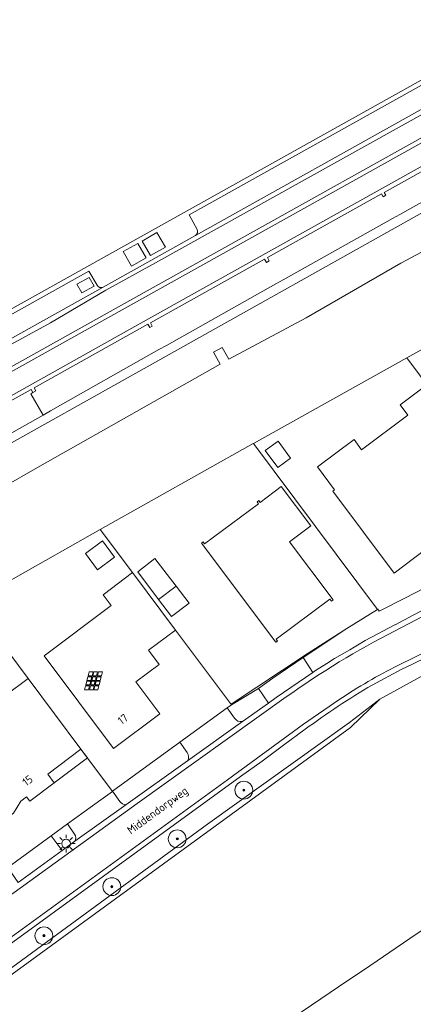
# Model space of a CAD drawing. Header units: metres. Extents: x 80938 to 82288, y 446951 to 448452.
# Tile 95 of 97: x 82088 to 82133, y 448086 to 448196. Entities that reach past the tile are written whole.
import ezdxf
from ezdxf.enums import TextEntityAlignment as Align

# ---------------------------------------------------------------- set-up
doc = ezdxf.new("R2010")
doc.units = ezdxf.units.M
doc.header["$MEASUREMENT"] = 0
doc.layers.get('0').update_dxf_attribs({"color": 253})
for name, color, linetype, lineweight in [('B-WE-GK-BESCHOEIING-G', 253, 'GK-BESCHOEIING', 35), ('B-WE-GR-BOOM-S', 253, 'Continuous', 25), ('B-WE-GR-HAAG-G', 253, 'GR-HAAG1', 13), ('B-WE-IE-MEUBILAIR_ZONNEPANEEL-S', 253, 'Continuous', 25), ('B-WE-KL-ET_LS_OV_LICHTMAST-S', 253, 'Continuous', 25), ('B-WE-OG-BEBOUWING-GV', 253, 'Continuous', 35), ('B-WE-OG-BEBOUWING-T18', 253, 'Continuous', 18), ('B-WE-OG-BEBOUWING_LUIFEL-GV', 253, 'Continuous', 18), ('B-WE-OG-TERREIN_CULTUURSCHEIDING-GV', 253, 'Continuous', 18), ('B-WE-OG-TERREIN_ERF-GV', 253, 'Continuous', 18), ('B-WE-OG-TOPOGRAFIE-T18', 253, 'Continuous', 18), ('B-WE-OG-WATER_SLOOT-GV', 253, 'Continuous', 18), ('B-WE-VH-VERHARDING_ASFALT-GV', 253, 'Continuous', 18), ('B-WE-VH-VERHARDING_BETONSTRAATSTEEN-GV', 253, 'Continuous', 18), ('B-WE-VH-VERHARDING_HALFVERHARDING-GV', 253, 'Continuous', 18), ('B-WE-VH-VERHARDING_STRAATBAKSTEEN-GV', 253, 'Continuous', 18)]:
    doc.layers.add(name, color=color, linetype=linetype, lineweight=lineweight)
doc.styles.add('NLCS-ISO-M500-T18', font='NLCS-ISO.ttf', dxfattribs={"height": 0.9})
doc.linetypes.add('GK-BESCHOEIING', pattern='A,30,-5,[1,NLCS.SHX,S=1,R=0,X=0,Y=0],-5', length=40)
doc.linetypes.add('GR-HAAG1', pattern='A,6,[176,NLCS.SHX,S=0.125,R=0,X=0,Y=0],-2', length=8)

# ---------------------------------------------------------------- blocks, each defined once
blk = doc.blocks.new('SIE-ZONNEPANEEL-SO')
at = {"color": 0, "linetype": 'ByBlock', "lineweight": 18}
for points in [[(-1.475, 0.1), (-1.275, 0.9)], [(-1.475, 0.1), (-0.575, 0.1)], [(-1.275, 0.9), (-0.375, 0.9)], [(-1.225, 1.1), (-1, 2)], [(-1.225, 1.1), (-0.325, 1.1)], [(-1, 2), (-0.1, 2)], [(-0.575, 0.1), (-0.375, 0.9)], [(-0.375, 0.1), (-0.175, 0.9)], [(-0.375, 0.1), (0.425, 0.1)], [(-0.325, 1.1), (-0.1, 2)], [(-0.175, 0.9), (0.625, 0.9)], [(-0.125, 1.1), (0.1, 2)], [(-0.125, 1.1), (0.675, 1.1)], [(0.1, 2), (0.9, 2)], [(0.425, 0.1), (0.625, 0.9)], [(0.625, 0.1), (0.825, 0.9)], [(0.625, 0.1), (1.525, 0.1)], [(0.675, 1.1), (0.9, 2)], [(0.825, 0.9), (1.725, 0.9)], [(0.875, 1.1), (1.1, 2)], [(0.875, 1.1), (1.775, 1.1)], [(1.1, 2), (2, 2)], [(1.525, 0.1), (1.725, 0.9)], [(1.775, 1.1), (2, 2)], [(-2, -2), (-1.775, -1.1)], [(-2, -2), (-1.1, -2)], [(-1.775, -1.1), (-0.875, -1.1)], [(-1.725, -0.9), (-1.525, -0.1)], [(-1.725, -0.9), (-0.825, -0.9)], [(-1.525, -0.1), (-0.625, -0.1)], [(-1.1, -2), (-0.875, -1.1)], [(-0.9, -2), (-0.675, -1.1)], [(-0.9, -2), (-0.1, -2)], [(-0.825, -0.9), (-0.625, -0.1)], [(-0.675, -1.1), (0.125, -1.1)], [(-0.625, -0.9), (-0.425, -0.1)], [(-0.625, -0.9), (0.175, -0.9)], [(-0.425, -0.1), (0.375, -0.1)], [(-0.1, -2), (0.125, -1.1)], [(0.1, -2), (0.325, -1.1)], [(0.1, -2), (1, -2)], [(0.175, -0.9), (0.375, -0.1)], [(0.325, -1.1), (1.225, -1.1)], [(0.375, -0.9), (0.575, -0.1)], [(0.375, -0.9), (1.275, -0.9)], [(0.575, -0.1), (1.475, -0.1)], [(1, -2), (1.225, -1.1)], [(1.275, -0.9), (1.475, -0.1)]]:
    blk.add_lwpolyline(points, dxfattribs=at)
blk = doc.blocks.new('SKL-ET_OV_LICHTMAST-SO')
at = {"color": 0, "linetype": 'ByBlock', "lineweight": 18}
for points in [[(-1.25, 0), (-2, 0)], [(-1.41, 1.41), (-0.88, 0.88)], [(0, 2), (0, 1.25)], [(0.88, 0.88), (1.41, 1.41)], [(2, 0), (1.25, 0)], [(-1.41, -1.41), (-0.88, -0.88)], [(0, -1.25), (0, -2)], [(0.88, -0.88), (1.41, -1.41)]]:
    blk.add_lwpolyline(points, dxfattribs=at)
blk.add_circle((0, 0), 1, dxfattribs=at)
blk = doc.blocks.new('SGR-BOOM_01-SO')
at = {"linetype": 'ByBlock', "lineweight": 18}
h = blk.add_hatch(color=0, dxfattribs=at)
h.dxf.hatch_style = 1
edge = h.paths.add_edge_path()
edge.add_arc((0, 0), 0.25, 0, 360)
at = {"color": 0, "linetype": 'ByBlock', "lineweight": 18}
for radius in [2, 0.25]:
    blk.add_circle((0, 0), radius, dxfattribs=at)

msp = doc.modelspace()

# ---------------------------------------------------------------- linework, layer by layer
at = {"layer": 'B-WE-GK-BESCHOEIING-G', "linetype": 'Continuous', "lineweight": 0}
for points in [[(82048.851, 448122.557), (82049.959, 448122.649), (82054.854, 448123.058), (82060.201, 448123.699), (82064.354, 448124.476), (82066.68, 448125.107), (82068.684, 448125.65), (82076.39, 448128.182), (82080.133, 448129.637), (82082.85, 448130.97), (82084.599, 448131.828), (82087.723, 448133.412), (82097.454, 448138.953), (82097.464, 448138.959), (82114.623, 448148.574), (82114.663, 448148.596), (82131.864, 448158.196), (82135.168, 448160.04), (82147.646, 448167.018), (82157.279, 448172.397), (82159.874, 448173.699), (82163.248, 448174.764)], [(82006.082, 448029.98), (82061.192, 448069.859), (82125.535, 448116.73), (82128.847, 448119.92), (82141.698, 448126.976)]]:
    msp.add_lwpolyline(points, dxfattribs=at)
at = {"layer": 'B-WE-GR-HAAG-G', "linetype": 'Continuous', "lineweight": 0}
msp.add_lwpolyline([(82125.144, 448127.838), (82120.783, 448125.069), (82112.176, 448119.355)], dxfattribs=at)
at = {"layer": 'B-WE-OG-BEBOUWING-GV', "linetype": 'Continuous', "lineweight": 0}
for points in [[(82118.726, 448137.568), (82121.096, 448139.357), (82117.787, 448143.766), (82115.42, 448141.979), (82115.259, 448142.194), (82115.062, 448142.048), (82115.224, 448141.831), (82109.183, 448137.337), (82109.025, 448137.541), (82108.83, 448137.403), (82117.166, 448126.289), (82117.361, 448126.428), (82117.199, 448126.644), (82123.24, 448131.138), (82123.401, 448130.921), (82123.598, 448131.068)], [(82095.812, 448136.24), (82097.166, 448134.414), (82099.091, 448135.84), (82097.738, 448137.667)], [(82102.901, 448125.403), (82105.909, 448127.657), (82101.083, 448134.105), (82097.8, 448131.621), (82098.701, 448130.416), (82091.172, 448124.77), (82098.956, 448114.371), (82104.163, 448118.265), (82101.475, 448121.871), (82104.077, 448123.818)], [(82105.98, 448132.596), (82104.025, 448131.093), (82105.474, 448129.167), (82107.439, 448130.679)], [(82089.388, 448122.218), (82086.89, 448120.359), (82084.71, 448123.272), (82079.139, 448121.042), (82079.263, 448120.733), (82076.657, 448119.682), (82079.095, 448116.417), (82082.03, 448114.106), (82083.53, 448109.422), (82086.067, 448106.082), (82086.787, 448106.63), (82086.909, 448106.478), (82087.758, 448107.111), (82088.562, 448108.474), (82089.195, 448108.955), (82089.573, 448108.479), (82092.322, 448110.525), (82091.596, 448111.5), (82095.3, 448114.305)]]:
    msp.add_lwpolyline(points, close=True, dxfattribs=at)
at = {"layer": 'B-WE-OG-BEBOUWING_LUIFEL-GV', "linetype": 'Continuous', "lineweight": 0}
for points in [[(82103.607, 448135.682), (82101.685, 448134.204), (82104.025, 448131.093), (82105.98, 448132.596)], [(82096.039, 448113.326), (82095.301, 448114.306), (82091.596, 448111.5), (82092.322, 448110.525)]]:
    msp.add_lwpolyline(points, close=True, dxfattribs=at)
at = {"layer": 'B-WE-OG-TERREIN_CULTUURSCHEIDING-GV', "linetype": 'Continuous', "lineweight": 0}
msp.add_lwpolyline([(82091.082, 448151.756), (82089.688, 448154.156), (82089.916, 448154.3), (82089.715, 448154.647), (82083.651, 448151.269), (82078.014, 448148.139), (82076.9, 448147.563), (82077.1, 448147.181), (82077.352, 448147.323), (82078.687, 448144.793)], close=True, dxfattribs=at)
for points in [[(82141.698, 448126.976), (82140.965, 448127.916), (82137.809, 448126.426), (82136.005, 448125.565), (82132.423, 448123.805), (82131.315, 448123.29), (82127.982, 448121.487)], [(82077.321, 448082.318), (82085.379, 448088.239), (82109.493, 448105.895), (82125.425, 448117.307), (82128.847, 448119.92), (82141.698, 448126.976)], [(82116.343, 448119.48), (82115.212, 448121.103), (82112.185, 448119.271), (82111.712, 448118.928), (82112.555, 448117.796)], [(82113.43, 448117.405), (82116.343, 448119.48)], [(82120.475, 448116.532), (82118.039, 448114.745), (82115.624, 448112.976), (82113.199, 448111.22), (82097.829, 448100.048), (82075.012, 448083.444), (82061.384, 448073.602), (82055.312, 448069.217), (82045.102, 448061.918), (82036.991, 448056.082), (82029.725, 448050.837), (82022.395, 448045.516), (82011.931, 448037.801), (82006.294, 448033.612)], [(82107.239, 448113.936), (82106.414, 448115.078), (82098.867, 448109.595), (82099.688, 448108.428)], [(82100.362, 448108.07), (82107.275, 448112.998)], [(82094.608, 448104.776), (82093.807, 448105.919), (82091.987, 448104.597), (82093.211, 448102.934), (82094.643, 448103.968)]]:
    msp.add_lwpolyline(points, dxfattribs=at)
for points in [[(82127.982, 448121.487, 0.0276842), (82120.475, 448116.532)], [(82112.555, 448117.796, 0.324584), (82113.43, 448117.405)], [(82107.275, 448112.998, 0.2780267), (82107.239, 448113.936)], [(82099.688, 448108.428, 0.2182911), (82100.362, 448108.07)], [(82094.643, 448103.968, 0.2782964), (82094.608, 448104.776)]]:
    msp.add_lwpolyline(points, format="xyb", dxfattribs=at)
at = {"layer": 'B-WE-OG-TERREIN_ERF-GV', "linetype": 'Continuous', "lineweight": 0}
for points in [[(82131.864, 448158.196), (82114.663, 448148.596), (82128.565, 448129.958), (82128.613, 448129.988), (82128.777, 448129.763), (82131.626, 448131.234), (82136.984, 448134), (82138.768, 448134.921), (82138.881, 448134.979), (82140.062, 448135.589), (82145.855, 448138.58), (82146.246, 448138.782), (82145.892, 448139.462), (82145.839, 448139.438)], [(82131.975, 448151.761), (82131.112, 448152.92), (82133.799, 448154.931), (82138.114, 448149.164), (82135.704, 448147.348), (82138.167, 448144.077), (82137.895, 448143.875), (82136.895, 448145.2), (82134.414, 448143.329), (82135.067, 448142.456), (82135.408, 448141.999), (82137.414, 448139.314), (82130.449, 448134.052), (82123.552, 448143.246), (82123.768, 448143.408), (82121.847, 448145.967), (82125.949, 448149.046), (82126.802, 448147.889)], [(82125.148, 448127.821), (82128.565, 448129.958), (82114.663, 448148.596), (82114.623, 448148.574), (82097.464, 448138.959), (82097.454, 448138.953), (82101.083, 448134.105), (82105.909, 448127.657), (82112.185, 448119.271), (82115.212, 448121.103), (82116.842, 448122.275), (82120.243, 448124.583)], [(82117.426, 448148.856), (82118.821, 448146.94), (82117.391, 448145.892), (82115.996, 448147.809)], [(82118.726, 448137.568), (82123.598, 448131.068), (82123.401, 448130.921), (82123.24, 448131.138), (82117.199, 448126.644), (82117.361, 448126.428), (82117.166, 448126.289), (82108.83, 448137.403), (82109.025, 448137.541), (82109.183, 448137.337), (82115.224, 448141.831), (82115.062, 448142.048), (82115.259, 448142.194), (82115.42, 448141.979), (82117.787, 448143.766), (82121.096, 448139.357)], [(82098.701, 448130.416), (82097.8, 448131.621), (82101.083, 448134.105), (82097.454, 448138.953), (82087.723, 448133.412), (82084.599, 448131.828), (82082.85, 448130.97), (82089.388, 448122.218), (82095.3, 448114.305), (82098.835, 448109.572), (82098.867, 448109.595), (82106.414, 448115.078), (82111.712, 448118.928), (82112.185, 448119.271), (82105.909, 448127.657), (82102.901, 448125.403), (82104.077, 448123.818), (82101.475, 448121.871), (82104.163, 448118.265), (82098.956, 448114.371), (82091.172, 448124.77)], [(82095.812, 448136.24), (82097.738, 448137.667), (82099.091, 448135.84), (82097.166, 448134.414)], [(82105.98, 448132.596), (82107.439, 448130.679), (82105.474, 448129.167), (82104.025, 448131.093)]]:
    msp.add_lwpolyline(points, close=True, dxfattribs=at)
for points in [[(82086.89, 448120.359), (82089.388, 448122.218), (82082.85, 448130.97)], [(82087.103, 448101.048), (82091.987, 448104.597), (82093.807, 448105.919), (82097.551, 448108.639), (82098.835, 448109.572), (82095.3, 448114.305), (82091.596, 448111.5), (82092.322, 448110.525), (82089.573, 448108.479), (82089.195, 448108.955), (82088.562, 448108.474), (82087.758, 448107.111)]]:
    msp.add_lwpolyline(points, dxfattribs=at)
at = {"layer": 'B-WE-OG-WATER_SLOOT-GV', "linetype": 'Continuous', "lineweight": 0}
for points in [[(82150.631, 448184.02), (82087.262, 448148.503), (82078.845, 448143.825)], [(82077.159, 448138.622), (82082.852, 448141.542), (82090.442, 448145.885), (82110.933, 448157.473), (82110.19, 448158.847), (82111.163, 448159.369), (82111.905, 448158.047), (82120.583, 448162.672), (82131.187, 448168.798), (82143.559, 448175.379), (82148.543, 448178.281), (82154.235, 448181.544)], [(82154.235, 448181.544), (82148.543, 448178.281), (82143.559, 448175.379), (82131.187, 448168.798), (82120.583, 448162.672), (82111.905, 448158.047), (82111.163, 448159.369), (82110.19, 448158.847), (82110.933, 448157.473), (82090.442, 448145.885), (82082.852, 448141.542), (82077.159, 448138.622)], [(82045.481, 448121.996), (82046.181, 448122.033), (82046.88, 448122.087), (82048.851, 448122.557), (82049.959, 448122.649), (82054.854, 448123.058), (82060.201, 448123.699), (82064.354, 448124.476), (82066.68, 448125.107), (82068.684, 448125.65), (82076.39, 448128.182), (82080.133, 448129.637), (82082.85, 448130.97), (82084.599, 448131.828), (82087.723, 448133.412), (82097.454, 448138.953), (82097.464, 448138.959), (82114.623, 448148.574), (82114.663, 448148.596), (82131.864, 448158.196), (82135.168, 448160.04)], [(82141.698, 448126.976), (82128.847, 448119.92), (82125.535, 448116.73), (82061.192, 448069.859), (82006.082, 448029.98)], [(82047.144, 448037.03), (82052.484, 448040.373), (82058.316, 448044.024), (82061.531, 448046.04), (82067.851, 448050.002), (82070.584, 448051.7), (82075.936, 448055.025), (82077.972, 448056.29), (82081.209, 448058.474), (82090.065, 448064.448), (82094.991, 448067.771), (82098.902, 448070.432), (82104.113, 448073.976), (82109.324, 448077.52), (82112.468, 448079.659), (82118.156, 448083.524), (82125.252, 448088.346), (82126.991, 448089.523), (82132.209, 448093.055), (82137.428, 448096.587)]]:
    msp.add_lwpolyline(points, dxfattribs=at)
msp.add_lwpolyline([(82128.847, 448119.92), (82125.425, 448117.307), (82109.493, 448105.895), (82085.379, 448088.239), (82077.321, 448082.318), (82073.272, 448079.342), (82069.263, 448076.396), (82062.461, 448071.466), (82058.392, 448068.517), (82054.364, 448065.597), (82050.295, 448062.648), (82046.267, 448059.728), (82038.171, 448053.859), (82037.371, 448053.299), (82029.181, 448047.563), (82025.065, 448044.68), (82020.99, 448041.826), (82015.169, 448037.387), (82011.173, 448034.339), (82007.217, 448031.322), (82006.035, 448030.696), (82006.082, 448029.98), (82061.192, 448069.859), (82125.535, 448116.73)], close=True, dxfattribs=at)
at = {"layer": 'B-WE-VH-VERHARDING_ASFALT-GV', "linetype": 'Continuous', "lineweight": 0}
for points in [[(82147.805, 448193.395), (82103.674, 448168.857), (82098.093, 448165.775), (82091.899, 448162.108), (82078.323, 448154.722)], [(82076.698, 448151.21), (82080.82, 448153.497), (82099.508, 448163.899), (82149.529, 448191.788)], [(82149.757, 448191.339), (82099.943, 448163.592), (82081, 448153.026), (82076.917, 448150.752)], [(82077.972, 448148.655), (82083.369, 448151.645), (82101.947, 448162.037), (82149.975, 448188.834)], [(82130.933, 448123.728), (82136.07, 448126.24), (82140.583, 448128.407), (82142.046, 448129.109), (82145.65, 448130.77), (82149.018, 448132.53), (82156.461, 448137.285), (82160.426, 448139.939), (82165.084, 448143.14)], [(82147.588, 448136.43), (82141.055, 448133.056), (82130.495, 448127.552)], [(82118.348, 448120.161), (82101.604, 448108.217), (82084.926, 448096.189), (82072.423, 448086.996), (82074.689, 448083.935), (82089.533, 448094.726), (82111.767, 448110.879), (82120.284, 448117.117), (82124.238, 448119.845)]]:
    msp.add_lwpolyline(points, dxfattribs=at)
for points in [[(82130.495, 448127.552, 0.0370482), (82118.348, 448120.161)], [(82124.238, 448119.845, -0.0311768), (82130.933, 448123.728)]]:
    msp.add_lwpolyline(points, format="xyb", dxfattribs=at)
at = {"layer": 'B-WE-VH-VERHARDING_BETONSTRAATSTEEN-GV', "linetype": 'Continuous', "lineweight": 0}
for points in [[(82149.975, 448188.834), (82101.947, 448162.037), (82083.369, 448151.645), (82077.972, 448148.655)], [(82129.198, 448176.247), (82129.515, 448176.432), (82129.333, 448176.751), (82142.118, 448183.888), (82142.307, 448183.551), (82142.619, 448183.725), (82142.429, 448184.061), (82149.611, 448188.071)], [(82076.605, 448147.395), (82076.79, 448147.04), (82077.1, 448147.181), (82076.9, 448147.563), (82078.014, 448148.139), (82083.651, 448151.269), (82089.715, 448154.647), (82089.916, 448154.3), (82090.242, 448154.505), (82090.05, 448154.834), (82102.832, 448161.956), (82103.022, 448161.596), (82103.316, 448161.758), (82103.124, 448162.119), (82115.917, 448169.261), (82116.112, 448168.898), (82116.441, 448169.079), (82116.243, 448169.443), (82129.018, 448176.575), (82129.198, 448176.247)], [(82130.495, 448127.552), (82141.055, 448133.056), (82147.588, 448136.43)], [(82137.966, 448132.132), (82132.569, 448129.331), (82130.559, 448128.262), (82130.527, 448128.255), (82127.205, 448126.477), (82126.331, 448125.984), (82125.944, 448125.742), (82125.492, 448125.461), (82124.633, 448124.949), (82123.754, 448124.459), (82122.903, 448123.924), (82121.641, 448123.127), (82121.331, 448122.915), (82117.199, 448120.085), (82116.343, 448119.48), (82113.43, 448117.405), (82107.275, 448112.998), (82100.362, 448108.07), (82094.643, 448103.968), (82093.211, 448102.934), (82088.288, 448099.363)], [(82127.982, 448121.487), (82131.315, 448123.29), (82132.423, 448123.805), (82136.005, 448125.565), (82137.809, 448126.426), (82140.965, 448127.916), (82140.583, 448128.407), (82136.07, 448126.24), (82130.933, 448123.728)], [(82124.238, 448119.845), (82120.284, 448117.117), (82111.767, 448110.879), (82089.533, 448094.726), (82074.689, 448083.935), (82075.012, 448083.444), (82097.829, 448100.048), (82113.199, 448111.22), (82115.624, 448112.976), (82118.039, 448114.745), (82120.475, 448116.532)], [(82084.926, 448096.189), (82101.604, 448108.217), (82118.348, 448120.161)], [(82112.555, 448117.796), (82111.712, 448118.928), (82106.414, 448115.078), (82107.239, 448113.936)], [(82107.275, 448112.998), (82113.43, 448117.405)], [(82099.688, 448108.428), (82098.867, 448109.595), (82098.835, 448109.572), (82097.551, 448108.639), (82093.807, 448105.919), (82094.608, 448104.776)], [(82094.643, 448103.968), (82100.362, 448108.07)]]:
    msp.add_lwpolyline(points, dxfattribs=at)
for points in [[(82118.348, 448120.161, -0.0370482), (82130.495, 448127.552)], [(82130.933, 448123.728, 0.0311768), (82124.238, 448119.845)], [(82120.475, 448116.532, -0.0276842), (82127.982, 448121.487)], [(82113.43, 448117.405, -0.324584), (82112.555, 448117.796)], [(82107.239, 448113.936, -0.2780267), (82107.275, 448112.998)], [(82100.362, 448108.07, -0.2182911), (82099.688, 448108.428)], [(82094.608, 448104.776, -0.2782964), (82094.643, 448103.968)]]:
    msp.add_lwpolyline(points, format="xyb", dxfattribs=at)
msp.add_lwpolyline([(82093.211, 448102.934), (82091.987, 448104.597), (82087.103, 448101.048), (82088.288, 448099.363)], close=True, dxfattribs=at)
at = {"layer": 'B-WE-VH-VERHARDING_HALFVERHARDING-GV', "linetype": 'Continuous', "lineweight": 0}
for points in [[(82152.713, 448186.357), (82144.202, 448181.6), (82143.372, 448181.144), (82131.083, 448174.279), (82130.257, 448173.823), (82117.997, 448166.96), (82117.176, 448166.483), (82104.906, 448159.565), (82104.054, 448159.118), (82091.892, 448152.243), (82091.082, 448151.756), (82078.687, 448144.793), (82077.837, 448144.389)], [(82078.845, 448143.825), (82087.262, 448148.503), (82150.631, 448184.02)]]:
    msp.add_lwpolyline(points, dxfattribs=at)
at = {"layer": 'B-WE-VH-VERHARDING_STRAATBAKSTEEN-GV', "linetype": 'Continuous', "lineweight": 0}
for points in [[(82152.619, 448196.12), (82151.119, 448195.509), (82149.286, 448194.678), (82147.942, 448194.047), (82142.463, 448191.067), (82134.661, 448186.706), (82108.15, 448171.902), (82097.802, 448166.131), (82076.742, 448154.371), (82074.47, 448153.148)], [(82145.031, 448195.811), (82133.127, 448189.161), (82075.455, 448156.979)], [(82078.323, 448154.722), (82091.899, 448162.108), (82098.093, 448165.775), (82103.674, 448168.857), (82147.805, 448193.395)], [(82149.529, 448191.788), (82099.508, 448163.899), (82080.82, 448153.497), (82076.698, 448151.21)], [(82076.917, 448150.752), (82081, 448153.026), (82099.943, 448163.592), (82149.757, 448191.339)], [(82108.352, 448172.577), (82107.467, 448174.222), (82135.799, 448190.039)], [(82097.802, 448166.131), (82108.15, 448171.902)], [(82073.314, 448155.213), (82075.969, 448156.637), (82096.195, 448167.929), (82097.121, 448166.329)], [(82097.121, 448166.329), (82096.195, 448167.929), (82075.969, 448156.637), (82073.314, 448155.213)], [(82074.47, 448153.148), (82076.742, 448154.371), (82097.802, 448166.131)]]:
    msp.add_lwpolyline(points, dxfattribs=at)
for points in [[(82108.15, 448171.902, 0.3736751), (82108.352, 448172.577)], [(82097.121, 448166.329, 0.397165), (82097.802, 448166.131)], [(82097.802, 448166.131, -0.397165), (82097.121, 448166.329)]]:
    msp.add_lwpolyline(points, format="xyb", dxfattribs=at)
for points in [[(82102.197, 448171.298), (82103.832, 448172.237), (82104.782, 448170.609), (82103.13, 448169.676)], [(82100.065, 448170.122), (82101.695, 448171.017), (82102.632, 448169.409), (82100.986, 448168.469)], [(82094.86, 448166.449), (82096.243, 448167.202), (82096.787, 448166.241), (82095.4, 448165.476)], [(82121.331, 448122.915), (82120.243, 448124.583), (82116.842, 448122.275), (82115.212, 448121.103), (82116.343, 448119.48), (82117.199, 448120.085)]]:
    msp.add_lwpolyline(points, close=True, dxfattribs=at)

# ---------------------------------------------------------------- block references
at = {"layer": 'B-WE-GR-BOOM-S', "linetype": 'Continuous', "lineweight": 0, "xscale": 0.5, "yscale": 0.5, "zscale": 0.5}
for p in [(82113.585, 448109.708), (82106.114, 448104.242), (82098.783, 448098.889), (82091.156, 448093.373)]:
    msp.add_blockref('SGR-BOOM_01-SO', p, dxfattribs=at)
at = {"layer": 'B-WE-IE-MEUBILAIR_ZONNEPANEEL-S', "linetype": 'Continuous', "lineweight": 0, "xscale": 0.5, "yscale": 0.5, "zscale": 0.5}
msp.add_blockref('SIE-ZONNEPANEEL-SO', (82096.722, 448121.967), dxfattribs=at)
at = {"layer": 'B-WE-KL-ET_LS_OV_LICHTMAST-S', "linetype": 'Continuous', "lineweight": 0, "xscale": 0.5, "yscale": 0.5, "zscale": 0.5}
msp.add_blockref('SKL-ET_OV_LICHTMAST-SO', (82093.652, 448103.705), dxfattribs=at)

# ---------------------------------------------------------------- texts
at = {"layer": 'B-WE-OG-BEBOUWING-T18', "linetype": 'Continuous', "lineweight": 0, "style": 'NLCS-ISO-M500-T18'}
for s, rotation, p in [('17', 36.8, (82100.022, 448117.665)), ('15', 36.7, (82089.324, 448110.787))]:
    msp.add_text(s, height=0.9, rotation=rotation, dxfattribs=at).set_placement(p, align=Align.MIDDLE)
at = {"layer": 'B-WE-OG-TOPOGRAFIE-T18', "linetype": 'Continuous', "lineweight": 0, "style": 'NLCS-ISO-M500-T18'}
msp.add_text('Middendorpweg', height=0.9, rotation=36, dxfattribs=at).set_placement((82103.978, 448107.338), align=Align.MIDDLE)

doc.saveas('drawing.dxf')
